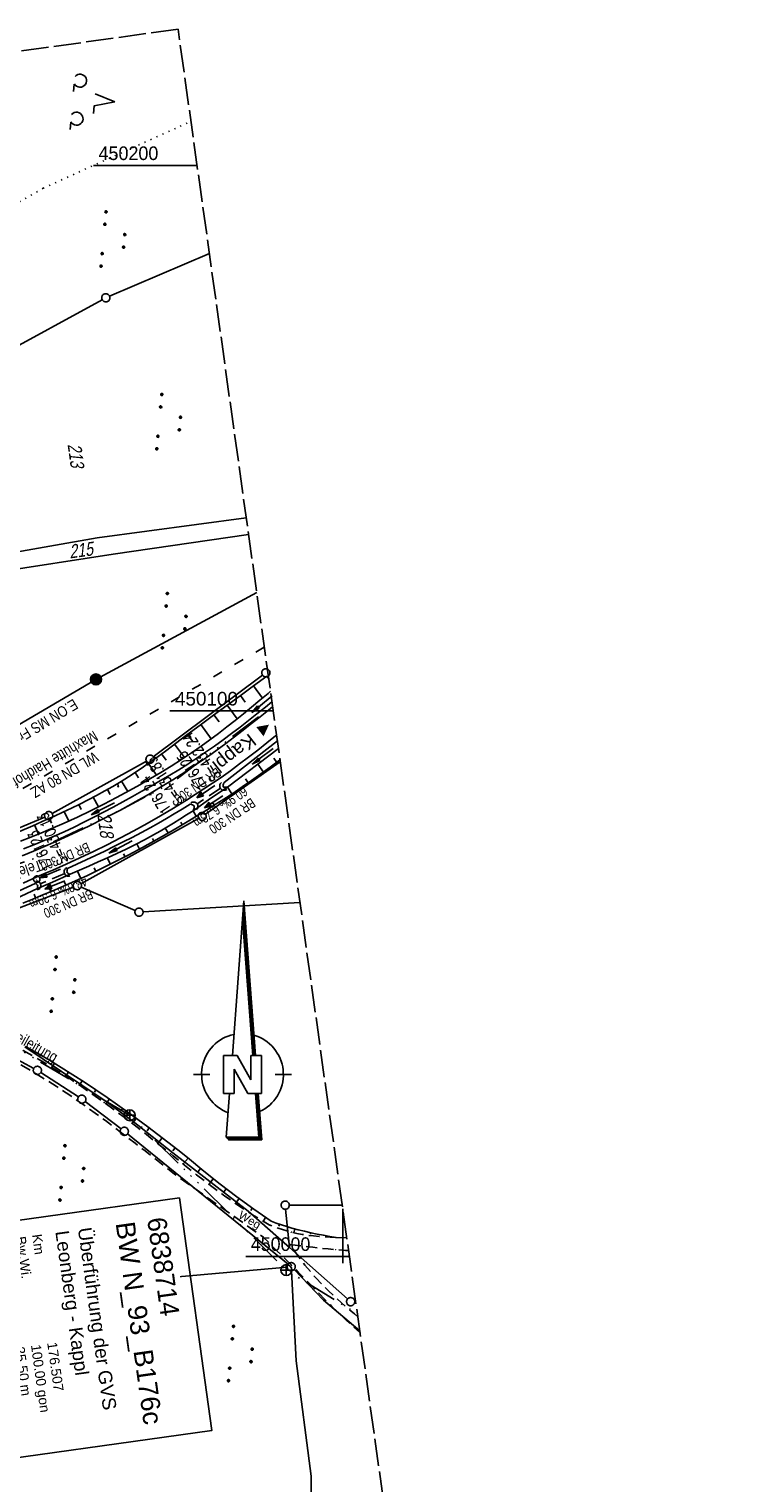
# Model space of a CAD drawing. Extents: x 508886 to 509272, y 449452 to 450225.
# Tile 45 of 45: x 509142 to 509272, y 449958 to 450225. Entities that reach past the tile are written whole.
import ezdxf
from ezdxf.enums import TextEntityAlignment as Align

# ---------------------------------------------------------------- set-up
doc = ezdxf.new("R2010")
doc.units = 0
doc.header["$LTSCALE"] = 10
doc.header["$MEASUREMENT"] = 0
for name, pattern in [('ACAD_ISO03W100', [30, 12, -18]), ('ACAD_ISO14W100', [25.5, 12, -3, 0.5, -3, 0.5, -3, 0.5, -3]), ('AUSGEZOGEN', [0]), ('LT00', [0]), ('LT11', [0.3, 0.2, -0.1]), ('LT14', [0.6, 0.5, -0.1]), ('PUNKTX2_STR', [0.6, 0.1, -0.5]), ('STRICHLINIE2', [0.375, 0.25, -0.125])]:
    doc.linetypes.add(name, pattern=pattern)
doc.layers.get('0').update_dxf_attribs({"linetype": 'LT00'})
for name, color, linetype in [('--EK_FBR', 250, 'LT00'), ('--EK_Halt-Pfeil', 4, 'LT00'), ('--EK_Haltung', 7, 'STRICHLINIE2'), ('--EK_Haltung-Text', 140, 'LT00'), ('--EK_Schacht-Text', 5, 'LT00'), ('--EL_Halt-Pfeil', 4, 'LT00'), ('--EL_Haltung', 182, 'STRICHLINIE2'), ('--EL_Haltung-Text', 182, 'LT00'), ('1401', 7, 'Continuous'), ('BW_TEXT_B', 20, 'AUSGEZOGEN'), ('DFK_FLUR_NR', 250, 'LT00'), ('DFK_GZPKT', 250, 'LT00'), ('DFK_KATASTER', 250, 'LT00'), ('DFK_NUTZUNG', 250, 'LT00'), ('DFK_NUTZUNGSGRENZE', 70, 'PUNKTX2_STR'), ('DFK_TOPO-SYM', 252, 'LT00'), ('DFK_VERMPKT', 252, 'LT00'), ('FELDWEG_TEXT', 250, 'Continuous'), ('ORTSRICHTUNG', 7, 'Continuous'), ('PFEIL', 140, 'AUSGEZOGEN'), ('STROM_FREILTG', 80, 'STROMFREILEITUNG'), ('STROM_TEXT', 80, 'Continuous'), ('TELEKOM', 210, 'ACAD_ISO14W100'), ('TELEKOM_TEXT', 210, 'Continuous'), ('V123_AFBR_BAB', 250, 'LT00'), ('V123_BOESCH', 250, 'LT00'), ('V123_BOSCHUNG', 250, 'LT00'), ('V123_FELDWEG', 250, 'LT11'), ('V123_GRABEN', 250, 'LT00'), ('V123_RASTER', 250, 'LT00'), ('V123_UK_DURCH', 182, 'LT00'), ('WASSERLTG', 130, 'ACAD_ISO03W100'), ('WASSERLTG_TEXT', 130, 'Continuous')]:
    doc.layers.add(name, color=color, linetype=linetype)
doc.layers.add('-BLATT_123-RAND', color=7, linetype='LT14', plot=False)
doc.styles.add('Beschrift', font='ARIAL.TTF')
doc.styles.add('Haltungsbeschriftung', font='ARIAL.TTF', dxfattribs={"width": 0.75})
doc.styles.add('schachtbeschriftung', font='romans.shx', dxfattribs={"width": 0.75, "height": 2})
doc.styles.get("Standard").update_dxf_attribs({"font": 'ARIAL.TTF'})
doc.styles.add('Strom', font='txt-alt.shx')
doc.styles.add('Versorgungsltg', font='ARIAL.TTF', dxfattribs={"width": 0.8, "height": 2})
doc.linetypes.add('STROMFREILEITUNG', pattern='A,12.7,-5.5,["xx",Strom,S=2.5,R=0,X=-2.6,Y=-0.85],-4.35', length=22.55)

# ---------------------------------------------------------------- blocks, each defined once
blk = doc.blocks.new('SYMB7010')
at = {"color": 0, "linetype": 'ByBlock'}
for points in [[(-0.031408, 0.499213), (-0.093728, 0.49134), (-0.15457, 0.475719), (-0.212975, 0.452595), (-0.268021, 0.422333), (-0.31884, 0.385411), (-0.36463, 0.342411), (-0.40467, 0.29401), (-0.438329, 0.240973), (-0.465074, 0.184136), (-0.484486, 0.124395), (-0.496256, 0.062692), (-0.5002, 0)], [(-0.5002, 0), (-0.496256, -0.062692), (-0.484486, -0.124395), (-0.465075, -0.184136), (-0.438329, -0.240973), (-0.404671, -0.29401), (-0.36463, -0.342411), (-0.31884, -0.385411), (-0.268021, -0.422333), (-0.212975, -0.452595), (-0.154571, -0.475719), (-0.093728, -0.49134), (-0.031408, -0.499213), (0.031408, -0.499213)], [(0.5002, 0), (0.496256, 0.062692), (0.484485, 0.124395), (0.465074, 0.184136), (0.438329, 0.240973), (0.40467, 0.29401), (0.36463, 0.342411), (0.31884, 0.385411), (0.268021, 0.422333), (0.212975, 0.452595), (0.15457, 0.475719), (0.093728, 0.49134), (0.031408, 0.499213), (-0.031408, 0.499213)], [(0.031408, -0.499213), (0.093728, -0.491341), (0.15457, -0.475719), (0.212975, -0.452595), (0.268021, -0.422333), (0.31884, -0.385411), (0.36463, -0.342411), (0.404671, -0.294011), (0.438329, -0.240974), (0.465075, -0.184136), (0.484486, -0.124395), (0.496256, -0.062692), (0.500201, 0)]]:
    blk.add_lwpolyline(points, dxfattribs=at)
blk = doc.blocks.new('SYMB7301')
at = {"color": 0, "linetype": 'ByBlock'}
for p, q in [((-0.128693, 0), (0, 0.128693)), ((0, -0.128693), (-0.128693, 0)), ((0, 0.128693), (0.128693, 0)), ((0.128693, 0), (0, -0.128693)), ((0.000059, -0.009738), (0.000059, 0.009897)), ((-0.00901, -0.004339), (-0.002225, -0.009749))]:
    blk.add_line(p, q, dxfattribs=at)
for points in [[(-0.002225, 0.009749), (-0.00901, 0.004339), (-0.00901, -0.004339)], [(0.01, 0), (0.006235, 0.007818), (-0.002225, 0.009749)], [(-0.002225, -0.009749), (0.006235, -0.007818), (0.01, 0)]]:
    blk.add_lwpolyline(points, dxfattribs=at)
blk = doc.blocks.new('SYMB7302')
at = {"color": 0, "linetype": 'ByBlock'}
for p, q in [((-0.82, 2.378), (0.82, 2.378)), ((0, 0.5002), (0, 3.198))]:
    blk.add_line(p, q, dxfattribs=at)
for points in [[(-0.031408, 0.499213), (-0.093728, 0.49134), (-0.15457, 0.475719), (-0.212975, 0.452595), (-0.268021, 0.422333), (-0.31884, 0.385411), (-0.36463, 0.342411), (-0.40467, 0.29401), (-0.438329, 0.240973), (-0.465074, 0.184136), (-0.484486, 0.124395), (-0.496256, 0.062692), (-0.5002, 0)], [(-0.5002, 0), (-0.496256, -0.062692), (-0.484486, -0.124395), (-0.465074, -0.184136), (-0.438329, -0.240973), (-0.404671, -0.29401), (-0.36463, -0.342411), (-0.31884, -0.385411), (-0.268021, -0.422333), (-0.212975, -0.452595), (-0.15457, -0.475719), (-0.093728, -0.49134), (-0.031408, -0.499213), (0.031408, -0.499213), (0.093728, -0.49134), (0.15457, -0.475719), (0.212975, -0.452595), (0.268021, -0.422333), (0.31884, -0.385411), (0.36463, -0.342411), (0.404671, -0.29401), (0.438329, -0.240973), (0.465075, -0.184136), (0.484486, -0.124395), (0.496256, -0.062692), (0.500201, 0)], [(0.5002, 0), (0.496256, 0.062692), (0.484485, 0.124395), (0.465074, 0.184136), (0.438329, 0.240973), (0.40467, 0.29401), (0.36463, 0.34241), (0.31884, 0.385411), (0.268021, 0.422333), (0.212975, 0.452595), (0.15457, 0.475719), (0.093728, 0.49134), (0.031408, 0.499213), (-0.031408, 0.499213)]]:
    blk.add_lwpolyline(points, dxfattribs=at)
blk = doc.blocks.new('SYMB7201')
at = {"color": 0, "linetype": 'ByBlock'}
for p, q in [((0, 0.385), (-0.11, 0.015)), ((-0.255, -0.385), (-0.115, -0.385)), ((0.445, -0.385), (0.585, -0.385))]:
    blk.add_line(p, q, dxfattribs=at)
for points in [[(0.25, 0.015), (0.11, 0.015), (0, 0.385)], [(-0.393816, -0.383308), (-0.416239, -0.362945), (-0.432849, -0.337617), (-0.442589, -0.308936), (-0.444836, -0.27873), (-0.439449, -0.248923), (-0.426769, -0.221415), (-0.407606, -0.197958), (-0.38318, -0.180047), (-0.355047, -0.168823), (-0.325, -0.165), (-0.294953, -0.168823), (-0.26682, -0.180047), (-0.242394, -0.197959), (-0.223231, -0.221415), (-0.210551, -0.248923), (-0.205164, -0.27873), (-0.207411, -0.308936), (-0.21715, -0.337617), (-0.233761, -0.362945), (-0.256184, -0.383308)], [(0.306185, -0.383308), (0.283761, -0.362945), (0.267151, -0.337617), (0.257411, -0.308936), (0.255164, -0.27873), (0.260552, -0.248923), (0.273231, -0.221415), (0.292394, -0.197958), (0.31682, -0.180047), (0.344953, -0.168823), (0.375, -0.165), (0.405047, -0.168823), (0.43318, -0.180047), (0.457606, -0.197959), (0.476769, -0.221415), (0.489449, -0.248923), (0.494836, -0.27873), (0.492589, -0.308936), (0.48285, -0.337617), (0.466239, -0.362945), (0.443816, -0.383308)]]:
    blk.add_lwpolyline(points, dxfattribs=at)
blk = doc.blocks.new('SYMB7111')
at = {"color": 0, "linetype": 'ByBlock'}
for p, q in [((-0.13, 0.202919), (-0.13, 0.177081)), ((-0.125, 0.172895), (-0.125, 0.207105)), ((-0.12, 0.209164), (-0.12, 0.170836)), ((-0.115, 0.170204), (-0.115, 0.209796)), ((-0.11, 0.209164), (-0.11, 0.170836)), ((-0.105, 0.172895), (-0.105, 0.207105)), ((-0.1, 0.202919), (-0.1, 0.177081)), ((-0.095, 0.189874), (-0.095, 0.190146)), ((0.1, 0.202919), (0.1, 0.177081)), ((0.105, 0.172895), (0.105, 0.207105)), ((0.11, 0.209164), (0.11, 0.170836)), ((0.115, 0.170204), (0.115, 0.209796)), ((0.12, 0.209164), (0.12, 0.170836)), ((0.125, 0.172895), (0.125, 0.207105)), ((0.13, 0.202919), (0.13, 0.177081)), ((0.135, 0.189874), (0.135, 0.190146)), ((-0.515, -0.177081), (-0.515, -0.202919)), ((-0.51, -0.207105), (-0.51, -0.172895)), ((-0.505, -0.170836), (-0.505, -0.209164)), ((-0.5, -0.209796), (-0.5, -0.170204)), ((-0.495, -0.170836), (-0.495, -0.209164)), ((-0.49, -0.207105), (-0.49, -0.172895)), ((-0.485, -0.177081), (-0.485, -0.202919)), ((-0.48, -0.190126), (-0.48, -0.189854)), ((-0.285, -0.177081), (-0.285, -0.202919)), ((-0.28, -0.207105), (-0.28, -0.172895)), ((-0.275, -0.170836), (-0.275, -0.209164)), ((-0.27, -0.209796), (-0.27, -0.170204)), ((-0.265, -0.170836), (-0.265, -0.209164)), ((-0.26, -0.207105), (-0.26, -0.172895)), ((-0.255, -0.177081), (-0.255, -0.202919)), ((-0.25, -0.190126), (-0.25, -0.189854)), ((0.255, -0.177081), (0.255, -0.202919)), ((0.26, -0.207105), (0.26, -0.172895)), ((0.265, -0.170836), (0.265, -0.209164)), ((0.27, -0.209796), (0.27, -0.170204)), ((0.275, -0.170836), (0.275, -0.209164)), ((0.28, -0.207105), (0.28, -0.172895)), ((0.285, -0.177081), (0.285, -0.202919)), ((0.29, -0.190126), (0.29, -0.189854)), ((0.485, -0.177081), (0.485, -0.202919)), ((0.49, -0.207105), (0.49, -0.172895)), ((0.495, -0.170836), (0.495, -0.209164)), ((0.5, -0.209796), (0.5, -0.170204)), ((0.505, -0.170836), (0.505, -0.209164)), ((0.51, -0.207105), (0.51, -0.172895)), ((0.515, -0.177081), (0.515, -0.202919)), ((0.52, -0.190126), (0.52, -0.189854))]:
    blk.add_line(p, q, dxfattribs=at)
for points in [[(-0.095, 0.19), (-0.096981, 0.198678), (-0.10253, 0.205637), (-0.11055, 0.209499), (-0.11945, 0.209499), (-0.12747, 0.205637), (-0.133019, 0.198678), (-0.135, 0.19), (-0.133019, 0.181322), (-0.12747, 0.174363), (-0.11945, 0.170501), (-0.11055, 0.170501), (-0.10253, 0.174363), (-0.096981, 0.181322), (-0.095, 0.19)], [(0.135, 0.19), (0.133019, 0.198678), (0.12747, 0.205637), (0.11945, 0.209499), (0.11055, 0.209499), (0.10253, 0.205637), (0.096981, 0.198678), (0.095, 0.19), (0.096981, 0.181322), (0.10253, 0.174363), (0.11055, 0.170501), (0.11945, 0.170501), (0.12747, 0.174363), (0.133019, 0.181322), (0.135, 0.19)], [(-0.48, -0.19), (-0.481981, -0.181322), (-0.48753, -0.174363), (-0.49555, -0.170501), (-0.50445, -0.170501), (-0.51247, -0.174363), (-0.518019, -0.181322), (-0.52, -0.19), (-0.518019, -0.198678), (-0.51247, -0.205637), (-0.50445, -0.209499), (-0.49555, -0.209499), (-0.48753, -0.205637), (-0.481981, -0.198678), (-0.48, -0.19)], [(-0.25, -0.19), (-0.251981, -0.181322), (-0.25753, -0.174363), (-0.26555, -0.170501), (-0.27445, -0.170501), (-0.28247, -0.174363), (-0.288019, -0.181322), (-0.29, -0.19), (-0.288019, -0.198678), (-0.28247, -0.205637), (-0.27445, -0.209499), (-0.26555, -0.209499), (-0.25753, -0.205637), (-0.251981, -0.198678), (-0.25, -0.19)], [(0.29, -0.19), (0.288019, -0.181322), (0.28247, -0.174363), (0.27445, -0.170501), (0.26555, -0.170501), (0.25753, -0.174363), (0.251981, -0.181322), (0.25, -0.19), (0.251981, -0.198678), (0.25753, -0.205637), (0.26555, -0.209499), (0.27445, -0.209499), (0.28247, -0.205637), (0.288019, -0.198678), (0.29, -0.19)], [(0.52, -0.19), (0.518019, -0.181322), (0.51247, -0.174363), (0.50445, -0.170501), (0.49555, -0.170501), (0.48753, -0.174363), (0.481981, -0.181322), (0.48, -0.19), (0.481981, -0.198678), (0.48753, -0.205637), (0.49555, -0.209499), (0.50445, -0.209499), (0.51247, -0.205637), (0.518019, -0.198678), (0.52, -0.19)]]:
    blk.add_lwpolyline(points, dxfattribs=at)
blk = doc.blocks.new('SYMB1401')
at = {"layer": '1401'}
for p, q in [((-2.1, -28.35), (0, 0)), ((0, 0), (2.15, -28.35)), ((1.8, -28.35), (-0.17, -2.34)), ((1.85, -28.35), (-0.15, -2.01)), ((1.9, -28.35), (-0.12, -1.68)), ((1.95, -28.35), (-0.1, -1.34)), ((2, -28.35), (-0.07, -1.01)), ((2.05, -28.35), (-0.05, -0.67)), ((2.1, -28.35), (-0.02, -0.34)), ((1.65, -28.35), (-0.25, -3.35)), ((1.7, -28.35), (-0.22, -3.01)), ((1.75, -28.35), (-0.2, -2.68)), ((-3.75, -35.35), (-3.75, -28.35)), ((-3.75, -28.35), (-1.2, -28.35)), ((1.25, -32.8), (-1.2, -28.35)), ((1.25, -32.8), (1.25, -28.35)), ((3.25, -28.35), (1.25, -28.35)), ((3.25, -28.35), (3.25, -35.35)), ((-9.25, -31.85), (-6.25, -31.85)), ((0.7, -35.35), (-1.75, -30.9)), ((-1.75, -30.9), (-1.75, -35.35)), ((5.75, -31.85), (8.75, -31.85)), ((-1.75, -35.35), (-3.75, -35.35)), ((-2.65, -35.35), (-3.25, -43.35)), ((3.25, -35.35), (0.7, -35.35)), ((2.75, -43.35), (2.15, -35.35)), ((2.8, -43.4), (2.2, -35.35)), ((3.3, -43.85), (2.65, -35.35)), ((-3.25, -43.35), (2.75, -43.35)), ((-3.2, -43.4), (2.8, -43.4))]:
    blk.add_line(p, q, dxfattribs=at)
for points in [[(-7.74, -32.11), (-7.75, -31.56), (-7.7, -31.01), (-7.62, -30.47), (-7.51, -29.93), (-7.35, -29.4), (-7.15, -28.89), (-6.92, -28.39), (-6.65, -27.91), (-6.34, -27.45), (-6.01, -27.02), (-5.64, -26.61), (-5.24, -26.23), (-4.82, -25.88), (-4.37, -25.56), (-3.9, -25.28), (-3.41, -25.03), (-2.9, -24.81), (-2.38, -24.64), (-1.85, -24.5)], [(1.85, -24.65), (2.37, -24.82), (2.88, -25.03), (3.37, -25.28), (3.85, -25.57), (4.3, -25.88), (4.72, -26.23), (5.12, -26.61), (5.49, -27.02), (5.83, -27.45), (6.13, -27.91), (6.41, -28.39), (6.64, -28.89), (6.84, -29.4), (7, -29.93), (7.12, -30.47), (7.2, -31.01), (7.24, -31.56), (7.25, -32.11)], [(-2.9, -38.85), (-3.41, -38.64), (-3.9, -38.39), (-4.37, -38.1), (-4.81, -37.78), (-5.24, -37.43), (-5.64, -37.05), (-6, -36.64), (-6.34, -36.21), (-6.64, -35.75), (-6.91, -35.27), (-7.15, -34.78), (-7.35, -34.26), (-7.5, -33.74), (-7.62, -33.2), (-7.7, -32.66), (-7.74, -32.11)], [(7.25, -32.11), (7.21, -32.66), (7.13, -33.21), (7.01, -33.74), (6.85, -34.27), (6.65, -34.78), (6.42, -35.28), (6.15, -35.76), (5.84, -36.22), (5.5, -36.66), (5.13, -37.07), (4.74, -37.45), (4.31, -37.8), (3.86, -38.12), (3.39, -38.4), (2.9, -38.65)], [(-3.15, -43.45), (2.85, -43.45), (2.25, -35.35)], [(-3.1, -43.5), (2.9, -43.5), (2.3, -35.35)], [(-3.05, -43.55), (2.95, -43.55), (2.35, -35.35)], [(-3, -43.6), (3, -43.6), (2.4, -35.35)], [(-2.95, -43.65), (3.05, -43.65), (2.45, -35.35)], [(-2.9, -43.7), (3.1, -43.7), (2.5, -35.35)], [(-2.85, -43.75), (3.15, -43.75), (2.55, -35.35)], [(-2.8, -43.8), (3.2, -43.8), (2.6, -35.35)], [(-2.78, -43.82), (3.25, -43.82), (2.62, -35.35)], [(-3.25, -43.35), (-2.75, -43.85), (3.3, -43.85)]]:
    blk.add_lwpolyline(points, dxfattribs=at)
blk = doc.blocks.new('SYMB0011')
at = {"color": 0, "linetype": 'ByBlock'}
for p, q in [((0.5, 0), (-0.5, 0)), ((0, 0.5), (0, -0.5))]:
    blk.add_line(p, q, dxfattribs=at)
blk = doc.blocks.new('Pfreil3')
at = {"layer": 'PFEIL'}
blk.add_hatch(color=256, dxfattribs=at).paths.add_polyline_path([(-1.55, 0.27), (-1.55, -0.27), (0, 0)])
for p, q in [((-1.55, 0), (-4.83, 0)), ((-1.55, -0.27), (-1.55, 0.27)), ((-1.55, 0.27), (0, 0)), ((0, 0), (-1.55, -0.27))]:
    blk.add_line(p, q, dxfattribs=at)
blk = doc.blocks.new('SYMB1107')
at = {"color": 0, "linetype": 'ByBlock'}
for points in [[(-0.2, 0), (-0.196157, 0.039018), (-0.184776, 0.076537), (-0.166294, 0.111114), (-0.141421, 0.141421), (-0.111114, 0.166294), (-0.076537, 0.184776), (-0.039018, 0.196157), (0, 0.2)], [(0, 0.2), (0.039018, 0.196157), (0.076537, 0.184776), (0.111114, 0.166294), (0.141421, 0.141421), (0.166294, 0.111114), (0.184776, 0.076537), (0.196157, 0.039018), (0.2, 0)]]:
    blk.add_lwpolyline(points, dxfattribs=at)
blk = doc.blocks.new('SYMB0070')
at = {"color": 0, "linetype": 'ByBlock'}
for p, q in [((-0.5, 0), (0.2, 0)), ((0.5, 0), (0.2, 0.1)), ((0.2, 0.1), (0.2, 0)), ((0.468, 0), (0.21, 0.086)), ((0.21, 0.086), (0.21, -0.086)), ((0.21, -0.086), (0.468, 0)), ((0.22, -0.072), (0.437, 0)), ((0.23, -0.058), (0.405, 0)), ((0.24, -0.045), (0.374, 0)), ((0.342, 0), (0.25, 0.031)), ((0.25, 0.031), (0.25, -0.031)), ((0.25, -0.031), (0.342, 0)), ((0.26, -0.017), (0.31, 0)), ((0.27, -0.003), (0.279, 0))]:
    blk.add_line(p, q, dxfattribs=at)
for points in [[(0.2, 0), (0.2, -0.1), (0.5, 0)], [(0.437, 0), (0.22, 0.072), (0.22, -0.072)], [(0.405, 0), (0.23, 0.058), (0.23, -0.058)], [(0.374, 0), (0.24, 0.045), (0.24, -0.045)], [(0.31, 0), (0.26, 0.017), (0.26, -0.017)], [(0.279, 0), (0.27, 0.003), (0.27, -0.003)]]:
    blk.add_lwpolyline(points, dxfattribs=at)

msp = doc.modelspace()

# ---------------------------------------------------------------- hatches: boundary and pattern name
at = {"layer": 'STROM_TEXT'}
h = msp.add_hatch(color=256, dxfattribs=at)
edge = h.paths.add_edge_path()
edge.add_arc((509154.74, 450105.78), 1, 0, 360)

# ---------------------------------------------------------------- linework, layer by layer
at = {"layer": '--EK_FBR'}
for points in [[(509187.15, 450100.75), (509186.4, 450100.15), (509184.85, 450098.9), (509183.3, 450097.67), (509181.73, 450096.45), (509180.16, 450095.23), (509178.57, 450094.04), (509176.97, 450092.86), (509175.36, 450091.71), (509173.21, 450090.23), (509171.03, 450088.78), (509168.83, 450087.38), (509166.6, 450086.02), (509164.35, 450084.69), (509162.08, 450083.4), (509159.21, 450081.83), (509156.32, 450080.32), (509153.4, 450078.87), (509150.45, 450077.47), (509147.48, 450076.12), (509145.39, 450075.21), (509143.29, 450074.32), (509141.19, 450073.45)], [(509187.87, 450095.58), (509187.7, 450095.44), (509186.06, 450094.13), (509184.41, 450092.83), (509182.75, 450091.55), (509181.08, 450090.29), (509179.39, 450089.04), (509177.68, 450087.83), (509176.12, 450086.75), (509174.54, 450085.7), (509172.95, 450084.66), (509171.35, 450083.65), (509168.97, 450082.18), (509166.57, 450080.75), (509164.14, 450079.36), (509161.71, 450078.02), (509159.26, 450076.73), (509156.8, 450075.47), (509154.31, 450074.26), (509151.8, 450073.07), (509149.28, 450071.93), (509148.05, 450071.38), (509146.81, 450070.84), (509145.58, 450070.3), (509144.34, 450069.76), (509143.11, 450069.21), (509141.39, 450068.44)]]:
    msp.add_lwpolyline(points, dxfattribs=at)
at = {"layer": '--EK_FBR', "linetype": 'LT11', "flags": 128}
for points in [[(509198.76, 450003.44), (509197.72, 450003.5), (509196.69, 450003.57), (509195.66, 450003.65), (509194.63, 450003.75), (509193.61, 450003.87), (509192.59, 450004.03), (509191.58, 450004.21), (509190.58, 450004.44), (509189.76, 450004.67), (509188.95, 450004.92), (509188.14, 450005.19), (509187.33, 450005.47), (509186.52, 450005.76), (509183.76, 450007.45), (509181.05, 450009.22), (509178.38, 450011.06), (509175.77, 450012.97), (509173.21, 450014.95), (509170.7, 450017), (509168.91, 450018.44), (509167.13, 450019.87), (509165.33, 450021.29), (509163.54, 450022.71), (509161.73, 450024.11), (509159.91, 450025.5), (509158.08, 450026.87), (509156.23, 450028.23), (509154.18, 450029.69), (509152.11, 450031.13), (509150.01, 450032.53), (509147.89, 450033.89), (509145.75, 450035.22), (509143.58, 450036.51), (509141.39, 450037.76), (509139.82, 450038.62), (509138.25, 450039.46), (509136.66, 450040.28), (509135.07, 450041.1), (509133.47, 450041.9), (509131.88, 450042.7), (509130.28, 450043.5), (509128.68, 450044.31), (509127.09, 450045.12), (509125.5, 450045.94), (509123.74, 450046.87), (509121.99, 450047.82), (509120.24, 450048.77), (509118.5, 450049.74), (509116.77, 450050.72), (509115.03, 450051.7), (509113.3, 450052.68)], [(509111.57, 450050.13), (509113.4, 450049.16), (509115.23, 450048.19), (509117.06, 450047.22), (509118.89, 450046.26), (509120.73, 450045.31), (509122.57, 450044.37), (509124.42, 450043.45), (509125.99, 450042.68), (509127.56, 450041.92), (509129.13, 450041.16), (509130.7, 450040.41), (509132.28, 450039.65), (509133.84, 450038.88), (509135.4, 450038.1), (509136.96, 450037.31), (509138.5, 450036.5), (509140.03, 450035.67), (509141.92, 450034.6), (509143.78, 450033.49), (509145.63, 450032.35), (509147.46, 450031.18), (509149.27, 450029.98), (509151.07, 450028.76), (509152.85, 450027.52), (509154.61, 450026.25), (509156.46, 450024.89), (509158.3, 450023.52), (509160.13, 450022.14), (509161.94, 450020.74), (509163.75, 450019.33), (509165.56, 450017.92), (509167.36, 450016.5), (509169.16, 450015.08), (509185.38, 450003.57), (509186.69, 450002.28), (509188.01, 450000.98), (509189.32, 449999.68), (509190.62, 449998.37), (509191.85, 449997.11), (509193.09, 449995.85), (509194.32, 449994.58), (509195.55, 449993.32), (509196.79, 449992.06), (509198.04, 449990.82), (509199.3, 449989.59), (509200.58, 449988.38), (509201.88, 449987.19), (509203.17, 449986.05)]]:
    msp.add_lwpolyline(points, dxfattribs=at)
at = {"layer": '--EK_Haltung'}
for p, q in [((509177.61, 450085.83), (509173.26, 450082.93)), ((509149.01, 450070.22), (509144.51, 450068.3))]:
    msp.add_line(p, q, dxfattribs=at)
at = {"layer": '--EL_Haltung'}
for p, q in [((509177.61, 450085.83), (509173.26, 450082.93)), ((509149.01, 450070.22), (509144.51, 450068.3))]:
    msp.add_line(p, q, dxfattribs=at)
at = {"layer": '-BLATT_123-RAND'}
msp.add_lwpolyline([(508885.55, 450185.32), (508987.91, 449452.43), (509272.15, 449492.13), (509169.8, 450225.01), (508885.55, 450185.32)], dxfattribs=at)
at = {"layer": 'DFK_KATASTER'}
for p, q in [((509175.54, 450183.88), (509157.23, 450176.05)), ((509155.88, 450175.39), (509117.79, 450154.69)), ((509182.31, 450135.39), (509154.93, 450131.74)), ((509126.62, 450126.77), (509154.93, 450131.74)), ((509182.74, 450132.34), (509157.91, 450128.76)), ((509125.62, 450123.79), (509157.91, 450128.76)), ((509185.31, 450106.55), (509165.26, 450091.61)), ((509164.01, 450090.79), (509146.72, 450081.17)), ((509188.56, 450090.66), (509174.83, 450081.09)), ((509123.57, 450071.46), (509145.37, 450080.52)), ((509173.55, 450080.3), (509151.98, 450068.33)), ((509114, 450053.78), (509150.62, 450067.7)), ((509152.01, 450067.67), (509161.94, 450063.41)), ((509192.16, 450064.9), (509163.38, 450063.15)), ((509126.98, 450043.18), (509143.33, 450034.45)), ((509141.7, 450038.41), (509148.42, 450033.91)), ((509144.62, 450033.69), (509151.51, 450029.23)), ((509148.42, 450033.91), (509156.42, 450028.52)), ((509152.74, 450028.37), (509159.33, 450023.39)), ((509156.42, 450028.52), (509161.26, 450024.98)), ((509161.26, 450024.98), (509168.83, 450018.98)), ((509189.98, 449998.58), (509160.51, 450022.47)), ((509168.83, 450018.98), (509182.63, 450008.29)), ((509190.22, 450001.61), (509182.63, 450008.29)), ((509189.53, 450008.64), (509190.22, 450001.61)), ((509199.91, 450009.37), (509190.21, 450009.39)), ((509190.22, 450001.61), (509200.91, 449992.19)), ((509189.81, 449998.04), (509113.93, 449991.32)), ((509190.6, 449997.36), (509191.44, 449980.87)), ((509191.08, 449997.57), (509196.51, 449991.95)), ((509196.51, 449991.95), (509203.12, 449986.37)), ((509191.44, 449980.87), (509194.2, 449959.69)), ((509194.15, 449949.47), (509194.2, 449959.69))]:
    msp.add_line(p, q, dxfattribs=at)
at = {"layer": 'DFK_NUTZUNGSGRENZE', "ltscale": 0.2}
for p, q in [((509145.06, 450195.84), (509172.16, 450208.09)), ((509107.35, 450174.3), (509145.06, 450195.84))]:
    msp.add_line(p, q, dxfattribs=at)
at = {"layer": 'STROM_FREILTG', "ltscale": 0.05, "flags": 128}
msp.add_lwpolyline([(508916.31, 449965.1), (508945.34, 449982.91), (509154.74, 450105.78), (509184.23, 450121.69)], dxfattribs=at)
at = {"layer": 'STROM_TEXT'}
msp.add_circle((509154.74, 450105.78), 1, dxfattribs=at)
at = {"layer": 'TELEKOM', "ltscale": 0.05, "flags": 128}
for points in [[(509111.77, 450062.21), (509143.78, 450073.08), (509145.3, 450075.23), (509158.98, 450081.7), (509168.72, 450086.88), (509186.07, 450100.06), (509187.12, 450100.93)], [(509111.77, 450062.21), (509108.61, 450061.41), (509111.9, 450055.35), (509111.39, 450054.33), (509111.27, 450052.31), (509112.53, 450050.8), (509126.21, 450046.62), (509160.92, 450025.87), (509189.66, 449997.5), (509202.69, 449989.48)]]:
    msp.add_lwpolyline(points, dxfattribs=at)
at = {"layer": 'TELEKOM_TEXT'}
for p, q in [((509159.92, 450025.87), (509161.92, 450025.87)), ((509160.92, 450026.87), (509160.92, 450024.87)), ((509189.66, 449998.5), (509189.66, 449996.5)), ((509188.66, 449997.5), (509190.66, 449997.5))]:
    msp.add_line(p, q, dxfattribs=at)
for centre in [(509160.92, 450025.87), (509189.66, 449997.5)]:
    msp.add_circle(centre, 1, dxfattribs=at)
at = {"layer": 'V123_AFBR_BAB'}
for points in [[(509187.15, 450100.75), (509186.4, 450100.15), (509184.85, 450098.9), (509183.3, 450097.67), (509181.73, 450096.45), (509180.16, 450095.23), (509178.57, 450094.04), (509176.97, 450092.86), (509175.36, 450091.71), (509173.21, 450090.23), (509171.03, 450088.78), (509168.83, 450087.38), (509166.6, 450086.02), (509164.35, 450084.69), (509162.08, 450083.4), (509159.21, 450081.83), (509156.32, 450080.32), (509153.4, 450078.87), (509150.45, 450077.47), (509147.48, 450076.12), (509145.39, 450075.21), (509143.29, 450074.32), (509141.19, 450073.45)], [(509187.87, 450095.58), (509187.7, 450095.44), (509186.06, 450094.13), (509184.41, 450092.83), (509182.75, 450091.55), (509181.08, 450090.29), (509179.39, 450089.04), (509177.68, 450087.83), (509176.12, 450086.75), (509174.54, 450085.7), (509172.95, 450084.66), (509171.35, 450083.65), (509168.97, 450082.18), (509166.57, 450080.75), (509164.14, 450079.36), (509161.71, 450078.02), (509159.26, 450076.73), (509156.8, 450075.47), (509154.31, 450074.26), (509151.8, 450073.07), (509149.28, 450071.93), (509148.05, 450071.38), (509146.81, 450070.84), (509145.58, 450070.3), (509144.34, 450069.76), (509143.11, 450069.21), (509141.39, 450068.44)]]:
    msp.add_lwpolyline(points, dxfattribs=at)
at = {"layer": 'V123_BOESCH'}
for points in [[(509140.7, 450077.91), (509143.13, 450078.96), (509145.55, 450080.03), (509147.12, 450080.74), (509148.68, 450081.46), (509150.24, 450082.19), (509151.79, 450082.94), (509153.33, 450083.72), (509154.85, 450084.51), (509156.36, 450085.33), (509157.85, 450086.17), (509159.33, 450087.05), (509160.72, 450087.93), (509162.09, 450088.83), (509163.45, 450089.76), (509164.8, 450090.71), (509166.14, 450091.67), (509167.47, 450092.64), (509168.79, 450093.63), (509170.11, 450094.62), (509171.43, 450095.61), (509173.87, 450097.42), (509176.31, 450099.22), (509178.75, 450101.01), (509181.19, 450102.8), (509183.64, 450104.59), (509186.08, 450106.37)], [(509188.51, 450091.03), (509188.41, 450090.95), (509186.71, 450089.71), (509185.01, 450088.47), (509183.29, 450087.26), (509181.56, 450086.06), (509179.82, 450084.89), (509178.22, 450083.85), (509176.61, 450082.83), (509174.99, 450081.83), (509173.37, 450080.83), (509171.49, 450079.7), (509169.61, 450078.58), (509167.71, 450077.47), (509165.81, 450076.39), (509163.3, 450074.99), (509160.77, 450073.63), (509158.22, 450072.32), (509155.65, 450071.04), (509153.06, 450069.8), (509150.45, 450068.61), (509148.64, 450067.81), (509146.82, 450067.03), (509144.99, 450066.27), (509143.16, 450065.52), (509141.33, 450064.78)], [(509178.84, 450086.04), (509175.82, 450084.03), (509172.56, 450081.69)], [(509149.98, 450070.06), (509146.75, 450068.63), (509144, 450067.48)], [(509141.82, 450038.51), (509144.01, 450037.25), (509146.19, 450035.96), (509148.35, 450034.64), (509150.49, 450033.31), (509152.62, 450031.94), (509154.73, 450030.55), (509156.82, 450029.13), (509158.7, 450027.81), (509160.57, 450026.46), (509162.42, 450025.1), (509164.26, 450023.73), (509166.09, 450022.34), (509167.91, 450020.94), (509169.73, 450019.53), (509171.55, 450018.12), (509174.5, 450015.65), (509177.51, 450013.24), (509180.58, 450010.9), (509183.7, 450008.63), (509186.86, 450006.44), (509187.82, 450006.11), (509188.77, 450005.79), (509189.73, 450005.49), (509190.69, 450005.2), (509191.83, 450004.89), (509192.98, 450004.61), (509194.14, 450004.35), (509195.3, 450004.1), (509196.46, 450003.88), (509197.63, 450003.66), (509198.8, 450003.44)]]:
    msp.add_lwpolyline(points, dxfattribs=at)
at = {"layer": 'V123_BOSCHUNG'}
for p, q in [((509183.65, 450104.6), (509185.28, 450102.36)), ((509186.08, 450106.37), (509186.43, 450105.87)), ((509181.23, 450102.83), (509182.1, 450101.64)), ((509176.38, 450099.28), (509177.33, 450097.99)), ((509178.81, 450101.06), (509180.63, 450098.55)), ((509173.97, 450097.49), (509175.89, 450094.9)), ((509169.16, 450093.9), (509170.97, 450091.46)), ((509171.55, 450095.69), (509172.51, 450094.42)), ((509166.76, 450092.12), (509167.59, 450090.97)), ((509187.89, 450090.57), (509187.34, 450091.32)), ((509161.9, 450088.7), (509162.56, 450087.71)), ((509164.35, 450090.38), (509165.84, 450088.24)), ((509185.46, 450088.8), (509184.41, 450090.26)), ((509156.85, 450085.6), (509157.36, 450084.7)), ((509159.41, 450087.1), (509160.56, 450085.23)), ((509179.66, 450084.79), (509178.84, 450086.03)), ((509182.69, 450086.84), (509182.2, 450087.54)), ((509154.25, 450084.19), (509155.18, 450082.41)), ((509176.45, 450082.72), (509176.06, 450083.33)), ((509146.19, 450080.32), (509146.58, 450079.45)), ((509148.9, 450081.56), (509149.73, 450079.8)), ((509151.59, 450082.85), (509152.03, 450081.96)), ((509173.15, 450080.7), (509172.55, 450081.68)), ((509143.45, 450079.11), (509144.19, 450077.42)), ((509167.98, 450077.63), (509167.45, 450078.54)), ((509170.57, 450079.15), (509170.29, 450079.62)), ((509162.73, 450074.68), (509162.21, 450075.65)), ((509165.37, 450076.14), (509165.11, 450076.59)), ((509157.4, 450071.9), (509156.82, 450073.06)), ((509160.08, 450073.27), (509159.8, 450073.8)), ((509151.97, 450069.3), (509151.35, 450070.65)), ((509154.7, 450070.58), (509154.39, 450071.21)), ((509146.45, 450066.88), (509145.87, 450068.26)), ((509149.22, 450068.06), (509148.92, 450068.76)), ((509143.67, 450065.73), (509143.4, 450066.4)), ((509144.53, 450036.94), (509144.31, 450036.57)), ((509147.11, 450035.4), (509146.66, 450034.66)), ((509149.67, 450033.82), (509149.43, 450033.44)), ((509152.21, 450032.21), (509151.69, 450031.41)), ((509154.72, 450030.56), (509154.44, 450030.13)), ((509157.2, 450028.86), (509156.59, 450027.97)), ((509159.66, 450027.12), (509159.32, 450026.66)), ((509162.09, 450025.35), (509161.37, 450024.38)), ((509164.49, 450023.55), (509164.12, 450023.05)), ((509166.88, 450021.73), (509166.09, 450020.69)), ((509169.27, 450019.89), (509168.85, 450019.36)), ((509171.64, 450018.04), (509170.76, 450016.96)), ((509173.94, 450016.11), (509173.51, 450015.58)), ((509176.26, 450014.23), (509175.45, 450013.21)), ((509178.62, 450012.39), (509178.25, 450011.91)), ((509181.01, 450010.59), (509180.34, 450009.7)), ((509183.42, 450008.83), (509183.14, 450008.43)), ((509185.84, 450007.13), (509185.43, 450006.42)), ((509188.42, 450005.91), (509188.27, 450005.55)), ((509191.24, 450005.05), (509191.04, 450004.33)), ((509194.13, 450004.35), (509194.07, 450004.09)), ((509197.06, 450003.76), (509197.02, 450003.55))]:
    msp.add_line(p, q, dxfattribs=at)
at = {"layer": 'V123_FELDWEG'}
msp.add_line((509198.76, 450003.44), (509200.75, 450003.39), dxfattribs=at)
at = {"layer": 'V123_FELDWEG', "flags": 128}
for points in [[(509198.76, 450003.44), (509197.72, 450003.5), (509196.69, 450003.57), (509195.66, 450003.65), (509194.63, 450003.75), (509193.61, 450003.87), (509192.59, 450004.03), (509191.58, 450004.21), (509190.58, 450004.44), (509189.76, 450004.67), (509188.95, 450004.92), (509188.14, 450005.19), (509187.33, 450005.47), (509186.52, 450005.76), (509183.76, 450007.45), (509181.05, 450009.22), (509178.38, 450011.06), (509175.77, 450012.97), (509173.21, 450014.95), (509170.7, 450017), (509168.91, 450018.44), (509167.13, 450019.87), (509165.33, 450021.29), (509163.54, 450022.71), (509161.73, 450024.11), (509159.91, 450025.5), (509158.08, 450026.87), (509156.23, 450028.23), (509154.18, 450029.69), (509152.11, 450031.13), (509150.01, 450032.53), (509147.89, 450033.89), (509145.75, 450035.22), (509143.58, 450036.51), (509141.39, 450037.76), (509139.82, 450038.62), (509138.25, 450039.46), (509136.66, 450040.28), (509135.07, 450041.1), (509133.47, 450041.9), (509131.88, 450042.7), (509130.28, 450043.5), (509128.68, 450044.31), (509127.09, 450045.12), (509125.5, 450045.94), (509123.74, 450046.87), (509121.99, 450047.82), (509120.24, 450048.77), (509118.5, 450049.74), (509116.77, 450050.72), (509115.03, 450051.7), (509113.3, 450052.68)], [(509111.57, 450050.13), (509113.4, 450049.16), (509115.23, 450048.19), (509117.06, 450047.22), (509118.89, 450046.26), (509120.73, 450045.31), (509122.57, 450044.37), (509124.42, 450043.45), (509125.99, 450042.68), (509127.56, 450041.92), (509129.13, 450041.16), (509130.7, 450040.41), (509132.28, 450039.65), (509133.84, 450038.88), (509135.4, 450038.1), (509136.96, 450037.31), (509138.5, 450036.5), (509140.03, 450035.67), (509141.92, 450034.6), (509143.78, 450033.49), (509145.63, 450032.35), (509147.46, 450031.18), (509149.27, 450029.98), (509151.07, 450028.76), (509152.85, 450027.52), (509154.61, 450026.25), (509156.46, 450024.89), (509158.3, 450023.52), (509160.13, 450022.14), (509161.94, 450020.74), (509163.75, 450019.33), (509165.56, 450017.92), (509167.36, 450016.5), (509169.16, 450015.08), (509185.38, 450003.57), (509186.69, 450002.28), (509188.01, 450000.98), (509189.32, 449999.68), (509190.62, 449998.37), (509191.85, 449997.11), (509193.09, 449995.85), (509194.32, 449994.58), (509195.55, 449993.32), (509196.79, 449992.06), (509198.04, 449990.82), (509199.3, 449989.59), (509200.58, 449988.38), (509201.88, 449987.19), (509203.17, 449986.05)], [(509190.34, 450002.19), (509191.73, 450002.01), (509193.13, 450001.84), (509194.52, 450001.67), (509195.92, 450001.51), (509197.31, 450001.37), (509198.71, 450001.24), (509200.5, 450001.1), (509201.07, 450001.07)], [(509202.76, 449988.95), (509202.16, 449989.45), (509200.93, 449990.48), (509199.72, 449991.53), (509198.54, 449992.61), (509197.38, 449993.71), (509196.25, 449994.83), (509195.15, 449995.99), (509194.09, 449997.18), (509193.08, 449998.4), (509192.11, 449999.66), (509191.51, 450000.5), (509190.92, 450001.34), (509190.34, 450002.19)]]:
    msp.add_lwpolyline(points, dxfattribs=at)
at = {"layer": 'V123_GRABEN'}
for p, q in [((509178.24, 450086.9), (509188.02, 450094.55)), ((509188.21, 450093.14), (509178.84, 450086.04))]:
    msp.add_line(p, q, dxfattribs=at)
for points in [[(509186.75, 450103.6), (509186.3, 450103.22), (509184.8, 450101.97), (509183.3, 450100.72), (509181.79, 450099.49), (509180.27, 450098.27), (509178.74, 450097.06), (509177.2, 450095.88), (509175.64, 450094.71), (509174.06, 450093.57), (509172.24, 450092.31), (509170.4, 450091.08), (509168.53, 450089.89), (509166.64, 450088.72), (509164.73, 450087.59), (509162.81, 450086.48), (509160.87, 450085.4), (509158.52, 450084.13), (509156.15, 450082.9), (509153.76, 450081.7), (509151.35, 450080.55), (509148.92, 450079.44), (509146.48, 450078.37), (509144.63, 450077.6), (509142.76, 450076.85), (509140.89, 450076.11)], [(509141.47, 450074.7), (509143.34, 450075.45), (509145.21, 450076.22), (509147.06, 450077.02), (509148.9, 450077.85), (509150.72, 450078.71), (509152.53, 450079.6), (509154.33, 450080.5), (509156.13, 450081.43), (509157.91, 450082.38), (509159.69, 450083.34), (509161.46, 450084.32), (509163.17, 450085.27), (509164.88, 450086.24), (509166.57, 450087.22), (509168.26, 450088.21), (509169.93, 450089.23), (509171.59, 450090.27), (509173.24, 450091.33), (509174.86, 450092.42), (509176.47, 450093.54), (509178.06, 450094.68), (509179.63, 450095.85), (509181.19, 450097.03), (509182.74, 450098.24), (509184.28, 450099.45), (509185.82, 450100.68), (509187.02, 450101.65)], [(509178.24, 450086.9), (509178.15, 450086.66), (509178.08, 450086.44), (509178.05, 450086.25), (509178.1, 450086.11), (509178.22, 450086.04), (509178.39, 450086.01), (509178.6, 450086.02), (509178.84, 450086.04)], [(509172.02, 450082.9), (509170.56, 450082.02), (509169.11, 450081.15), (509167.65, 450080.28), (509166.18, 450079.43), (509164.7, 450078.6), (509163.06, 450077.7), (509161.39, 450076.83), (509159.72, 450075.98), (509158.04, 450075.14), (509156.35, 450074.32), (509154.65, 450073.51), (509152.95, 450072.71), (509151.25, 450071.91), (509149.54, 450071.12)], [(509172.56, 450081.69), (509171.36, 450080.93), (509170.15, 450080.18), (509168.94, 450079.43), (509167.73, 450078.7), (509166.5, 450077.98), (509165.27, 450077.28), (509163.62, 450076.38), (509161.96, 450075.52), (509160.28, 450074.68), (509158.58, 450073.87), (509156.88, 450073.08), (509155.16, 450072.31), (509153.44, 450071.55), (509151.71, 450070.8), (509149.98, 450070.06)], [(509172.02, 450082.9), (509172.24, 450082.84), (509172.45, 450082.78), (509172.62, 450082.69), (509172.73, 450082.58), (509172.78, 450082.4), (509172.75, 450082.18), (509172.66, 450081.94), (509172.56, 450081.69)], [(509149.98, 450070.06), (509149.76, 450070.15), (509149.58, 450070.27), (509149.45, 450070.41), (509149.42, 450070.56), (509149.43, 450070.73), (509149.48, 450070.92), (509149.54, 450071.12)], [(509143.59, 450068.39), (509133.23, 450063.67), (509115.18, 450055.78)], [(509144, 450067.48), (509133.65, 450062.63), (509115.28, 450054.69)], [(509143.59, 450068.39), (509143.76, 450068.3), (509143.91, 450068.2), (509144.01, 450068.07), (509144.05, 450067.9), (509144.04, 450067.69), (509144, 450067.48)]]:
    msp.add_lwpolyline(points, dxfattribs=at)
at = {"layer": 'V123_RASTER'}
for p, q in [((509173.29, 450200), (509154.3, 450200)), ((509168.27, 450100), (509187.25, 450100)), ((509200, 449998.75), (509200, 450008.75)), ((509201.22, 450000), (509182.23, 450000))]:
    msp.add_line(p, q, dxfattribs=at)
at = {"layer": 'WASSERLTG', "ltscale": 0.015, "flags": 128}
msp.add_lwpolyline([(509185.62, 450111.7), (509104.33, 450064.12), (509100.95, 450072.68), (509028.26, 450046.26), (509032.04, 450038.7), (508915.61, 449970.08)], dxfattribs=at)

# ---------------------------------------------------------------- block references
at = {"layer": '--EK_Halt-Pfeil', "yscale": 4, "zscale": 4}
for p, xscale, rotation in [((509174.88, 450085.21), 4.000000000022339, 213.7175800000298), ((509146.36, 450070.18), 3.999999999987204, 203.1187600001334)]:
    msp.add_blockref('SYMB0070', p, dxfattribs=dict(at, xscale=xscale, rotation=rotation))
at = {"layer": '--EL_Halt-Pfeil', "yscale": 4, "zscale": 4}
for p, xscale, rotation in [((509176.33, 450083.33), 4.000000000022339, 213.7175800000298), ((509147.2, 450068.1), 3.999999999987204, 203.1187600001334)]:
    msp.add_blockref('SYMB0070', p, dxfattribs=dict(at, xscale=xscale, rotation=rotation))
at = {"layer": '1401'}
msp.add_blockref('SYMB1401', (509181.87, 450065.2), dxfattribs=at)
at = {"layer": 'DFK_GZPKT', "xscale": 1.500000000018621, "yscale": 1.5, "zscale": 1.5, "rotation": 264.7377099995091}
for p in [(509156.54, 450175.75), (509185.91, 450107), (509164.66, 450091.16), (509146.06, 450080.81), (509174.21, 450080.66), (509151.32, 450067.97), (509162.63, 450063.11), (509143.99, 450034.1), (509152.14, 450028.82), (509159.93, 450022.94), (509189.46, 450009.39), (509190.56, 449998.11), (509201.47, 449991.7)]:
    msp.add_blockref('SYMB7010', p, dxfattribs=at)
at = {"layer": 'DFK_NUTZUNG', "yscale": 10, "zscale": 10}
for name, p, xscale, rotation in [('SYMB7201', (509154.35, 450212.05), 10.00000000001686, 264.7377100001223), ('SYMB7111', (509158.02, 450186.36), 9.999999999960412, 264.7377000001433), ('SYMB7111', (509168.25, 450152.87), 9.999999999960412, 264.7377000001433), ('SYMB7111', (509169.26, 450116.37), 9.999999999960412, 264.7377000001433), ('SYMB7111', (509148.87, 450049.74), 9.999999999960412, 264.7377000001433), ('SYMB7111', (509150.48, 450015.14), 9.999999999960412, 264.7377000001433), ('SYMB7111', (509181.4, 449982.02), 9.999999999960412, 264.7377000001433)]:
    msp.add_blockref(name, p, dxfattribs=dict(at, xscale=xscale, rotation=rotation))
at = {"layer": 'DFK_TOPO-SYM', "xscale": 0.09999999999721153, "yscale": 0.09999999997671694, "zscale": 0.1, "rotation": 0.001159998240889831}
for name, p in [('SYMB7302', (509158.81, 450086.14)), ('SYMB7301', (509143.87, 450069.16))]:
    msp.add_blockref(name, p, dxfattribs=at)
at = {"layer": 'DFK_VERMPKT', "xscale": 1.200000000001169, "yscale": 1.200000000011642, "zscale": 1.2, "rotation": 264.7377100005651}
msp.add_blockref('SYMB7010', (509143.87, 450069.16), dxfattribs=at)
at = {"layer": 'PFEIL'}
for p, rotation in [((509183.34, 450099.71), 219.7917663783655), ((509183.41, 450090.22), 217.0846074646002), ((509153.85, 450080.95), 207.461855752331), ((509157.12, 450073.92), 207.669753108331)]:
    msp.add_blockref('Pfreil3', p, dxfattribs=dict(at, rotation=rotation))
at = {"layer": 'V123_FELDWEG', "xscale": 0.09999999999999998, "yscale": 0.1, "zscale": 0.1, "rotation": 277.95061}
for p in [(509156.23, 450028.23), (509154.61, 450026.25), (509170.7, 450017), (509169.16, 450015.08), (509186.52, 450005.76), (509185.38, 450003.57), (509190.58, 450004.44), (509198.76, 450003.44), (509190.34, 450002.19), (509198.71, 450001.24), (509190.62, 449998.37), (509192.11, 449999.66), (509203.2, 449986.02)]:
    msp.add_blockref('SYMB0011', p, dxfattribs=at)
at = {"layer": 'V123_UK_DURCH', "zscale": 4}
for p, xscale, yscale, rotation in [((509178.24, 450086.25), 4.000000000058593, 4.000000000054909, 128.2323402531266), ((509172.64, 450082.51), 4.000000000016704, 3.999999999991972, 310.4681896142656), ((509149.7, 450070.51), 3.99999999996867, 3.999999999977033, 109.7343975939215), ((509143.82, 450068), 3.999999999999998, 4, 277.95061)]:
    msp.add_blockref('SYMB1107', p, dxfattribs=dict(at, xscale=xscale, yscale=yscale, rotation=rotation))

# ---------------------------------------------------------------- texts
at = {"layer": '--EK_Haltung-Text', "style": 'Haltungsbeschriftung', "width": 0.75}
for s, rotation, p in [('60.9‰ 6.73m', -146.2824, (509181.78, 450086.25)), ('BR DN 300', -146.2824, (509183.2, 450084.13)), ('43.8‰ 6.39m', -156.8812, (509152.69, 450069.72)), ('BR DN 300', -156.8812, (509153.69, 450067.36))]:
    msp.add_text(s, height=1.8, rotation=rotation, dxfattribs=at).set_placement(p)
at = {"layer": '--EK_Schacht-Text', "style": 'schachtbeschriftung', "width": 0.75}
for s, rotation, p in [('S=432.24', -236.2824, (509177.72, 450088.05)), ('176125', -236.2824, (509175.32, 450086.45)), ('S=431.83', -236.2972, (509171.05, 450083.55)), ('176124', -236.2972, (509168.65, 450081.96)), ('S=430.13', -246.8813, (509149.68, 450072.39)), ('176123', -246.8813, (509147.04, 450071.26))]:
    msp.add_text(s, height=2, rotation=rotation, dxfattribs=at).set_placement(p)
at = {"layer": '--EL_Haltung-Text', "style": 'Haltungsbeschriftung', "width": 0.75}
for rotation, p in [(-146.2824, (509176.85, 450089.71)), (-156.8812, (509153.14, 450075.96))]:
    msp.add_text('BR DN 300', height=1.8, rotation=rotation, dxfattribs=at).set_placement(p)
at = {"layer": 'DFK_FLUR_NR', "oblique": 13.754, "width": 0.75}
for s, rotation, p in [('213', 277.9506, (509149.52, 450148.86)), ('215', 7.7501, (509149.97, 450127.95)), ('218', 277.9506, (509154.97, 450081.03))]:
    msp.add_text(s, height=2.5, rotation=rotation, dxfattribs=at).set_placement(p)
at = {"layer": 'FELDWEG_TEXT', "insert": (509180.5, 450006.77), "char_height": 1.5, "attachment_point": 7, "rotation": 329.3083, "style": 'Beschrift'}
msp.add_mtext('Weg', dxfattribs=at)
at = {"layer": 'ORTSRICHTUNG', "insert": (509180.64, 450095.21), "char_height": 2.5, "attachment_point": 8, "rotation": 217.9999, "style": 'Beschrift'}
msp.add_mtext('◄ Kappl', dxfattribs=at)
at = {"layer": 'STROM_TEXT', "insert": (509142.21, 450096.4), "char_height": 2, "attachment_point": 5, "rotation": 211.1993, "line_spacing_factor": 1.1, "style": 'Versorgungsltg'}
msp.add_mtext('E.ON MS Freileitung', dxfattribs=at)
at = {"layer": 'TELEKOM_TEXT', "style": 'Versorgungsltg', "width": 0.8}
for s, rotation, p in [('Telekom Kabel', 198.7329, (509137.44, 450070.33)), ('Telekom Freileitung', 330.6337, (509138.48, 450040.32))]:
    msp.add_text(s, height=2, rotation=rotation, dxfattribs=at).set_placement(p, align=Align.CENTER)
at = {"layer": 'V123_RASTER'}
for s, width, p in [(' 450200', 0.941, (509154.3, 450201)), (' 450100', 0.991, (509168.27, 450101)), (' 450000', 0.938, (509182.23, 450001))]:
    msp.add_text(s, height=2.5, rotation=0.001, dxfattribs=dict(at, width=width)).set_placement(p)
at = {"layer": 'WASSERLTG_TEXT', "insert": (509148.11, 450089.74), "char_height": 2, "attachment_point": 5, "rotation": 210.3429, "style": 'Versorgungsltg'}
msp.add_mtext('WL DN 80 AZ\\PMaxhütte Haidhof', dxfattribs=at)

# ---------------------------------------------------------------- next in the draw order: texts
at = {"layer": 'BW_TEXT_B', "insert": (509167.58, 450007.4), "char_height": 2, "width": 37.5546, "attachment_point": 1, "rotation": 277.9506, "style": 'Beschrift', "bg_fill": 3, "box_fill_scale": 1.5, "bg_fill_color": 256, "bg_fill_transparency": 0}
msp.add_mtext('{\\Funir_o|c0;\\H1.75x;6838714\\fArial|b0|i0|c238|p34;\\H0.5714x;\\P\\H1.75x;BW N_93_B1\\fArial|b0|i0|c0|p34;76c\\fArial|b0|i0|c238|p34;\\W0.8;\\P\\H0.3714x;\\W1;\\P\\fArial|b0|i0|c0|p34;\\H1.924x;Überführung der GVS Leonberg - Kappl\\fArial|b0|i0|c238|p34;\\W0.9;\\P\\H0.1999x;\\W1;\\P\\pt8,20;\\H3.602x;K\\fArial|b0|i0|c0|p34;m^I^I\\fArial|b0|i0|c238|p34;1\\fArial|b0|i0|c0|p34;76.507\\fArial|b0|i0|c238|p34;\\PBw.Wi\\fArial|b0|i0|c0|p34;.^I^I100.00\\fArial|b0|i0|c238|p34; gon\\P\\pt20;\\fArial|b0|i0|c0|p34;L.W. li. ^I25.50 \\fArial|b0|i0|c238|p34;m\\fArial|b0|i0|c0|p34;\\PL.W. re. ^I25.54 m\\PBr. zw. d. Gel       8.96 m\\fArial|b0|i0|c238|p34;\\P\\fArial|b0|i0|c0|p34;L.H. li. ^I7.20 m\\PL.H. re. ^I6.86 m}', dxfattribs=at)

# ---------------------------------------------------------------- next in the draw order: linework, layer by layer
at = {"layer": 'BW_TEXT_B'}
msp.add_lwpolyline([(509170.04, 450010.72), (509175.99, 449968.07), (509126.94, 449961.22), (509120.95, 450003.87)], close=True, dxfattribs=at)

doc.saveas('drawing.dxf')
